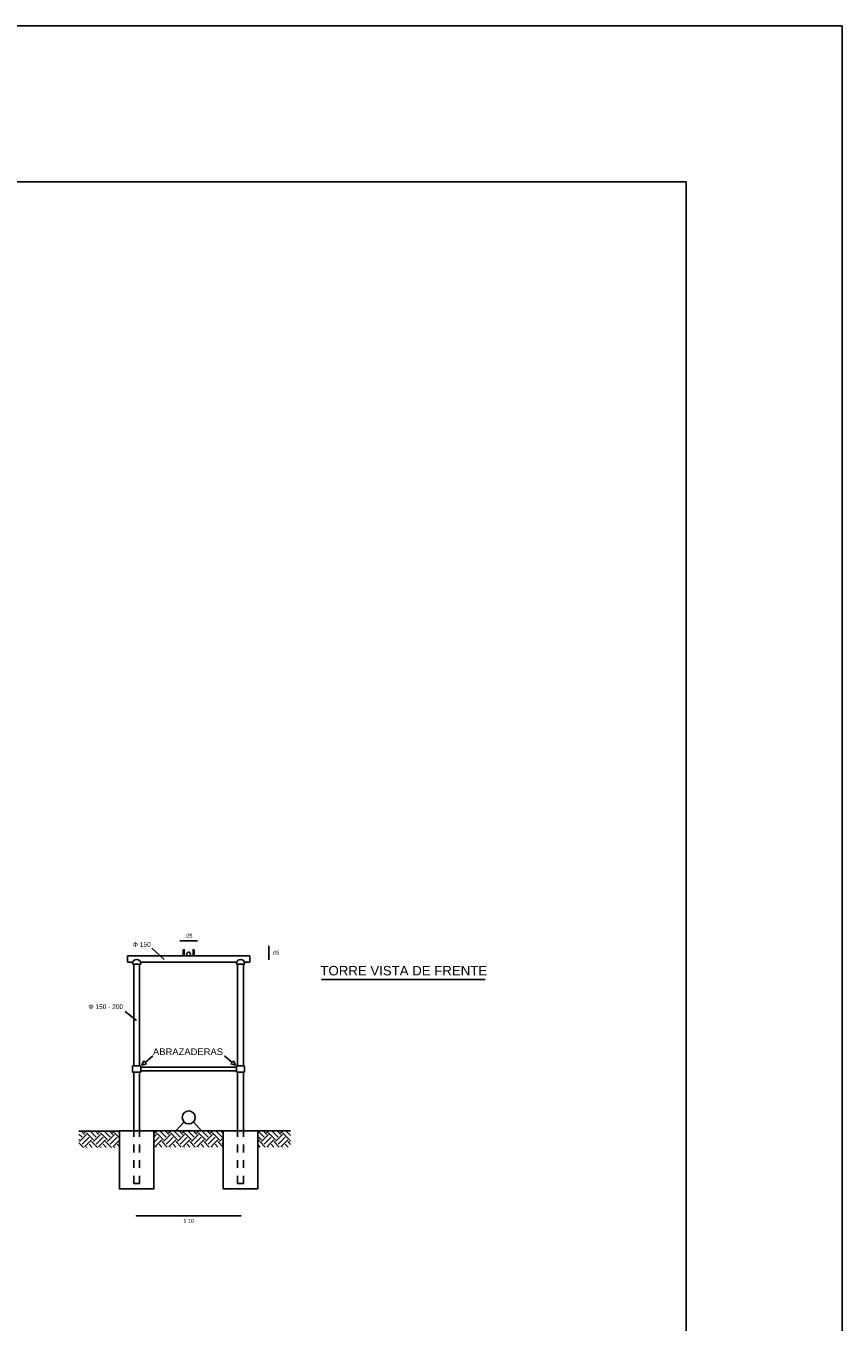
# Model space of a CAD drawing. Header units: metres. Extents: x 2644 to 4131, y 3282 to 4383.
# Tile 38 of 53: x 3053 to 3064, y 4366 to 4383. Entities that reach past the tile are written whole.
import ezdxf

# ---------------------------------------------------------------- set-up
doc = ezdxf.new("R2010")
doc.units = ezdxf.units.M
doc.linetypes.add('ACAD_ISO03W100', pattern=[30, 12, -18])
doc.layers.add('Dibujo', color=7, linetype='Continuous')
doc.styles.get("Standard").update_dxf_attribs({"font": 'arial.ttf'})
doc.dimstyles.new('gestion', dxfattribs={"dimscale": 0, "dimtxt": 0.025, "dimasz": 0.025, "dimexe": 0.02, "dimexo": 0.07, "dimgap": 0.01, "dimtad": 2, "dimtih": 1, "dimtoh": 1, "dimzin": 0, "dimdsep": 46, "dimtxsty": 'Standard', "dimblk": 'DOT', "dimcen": 0, "dimse1": 1, "dimse2": 1, "dimadec": 0, "dimazin": 0, "dimtm": 1e-09, "dimtfac": 1, "dimtix": 1, "dimtmove": 1, "dimatfit": 0, "dimldrblk": 'DOTSMALL', "dimfxl": 1, "dimtolj": 1, "dimtzin": 0, "dimarcsym": 2})
pattern_1 = [(225, (-2104.19058, -1351.49516), (-3e-17, -0.1796051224), [0.127, -0.127]), (225, (-2104.1569, -1351.52884), (-3e-17, -0.1796051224), [0.127, -0.127]), (225, (-2104.12323, -1351.56251), (-3e-17, -0.1796051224), [0.127, -0.127]), (315, (-2104.12323, -1351.58496), (0.1796051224, -3e-17), [0.127, -0.127]), (315, (-2104.1569, -1351.61864), (0.1796051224, -3e-17), [0.127, -0.127]), (315, (-2104.19058, -1351.65232), (0.1796051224, -3e-17), [0.127, -0.127])]

# ---------------------------------------------------------------- blocks, each defined once
blk = doc.blocks.new('_Dot')
at = {"color": 0, "linetype": 'ByBlock', "lineweight": -2}
blk.add_line((-0.5, 0), (-1, 0), dxfattribs=at)
at = {"color": 0, "linetype": 'ByBlock', "const_width": 0.5}
blk.add_lwpolyline([(-0.25, 0, 1), (0.25, 0, 1)], format="xyb", close=True, dxfattribs=at)
blk = doc.blocks.new('*D666')
at = {"color": 0, "lineweight": -2, "transparency": 16777216}
blk.add_line((3054.918, 4367.707), (3056.2, 4367.707), dxfattribs=at)
at = {"layer": 'Defpoints', "color": 0, "transparency": 16777216}
for p in [(3054.893, 4368.121), (3056.225, 4368.121), (3056.225, 4367.707)]:
    blk.add_point(p, dxfattribs=at)
at = {"color": 0, "lineweight": -2, "transparency": 16777216, "xscale": 0.025, "yscale": 0.025, "zscale": 0.025, "rotation": 180}
blk.add_blockref('_Dot', (3054.893, 4367.707), dxfattribs=at)
at = {"color": 0, "lineweight": -2, "transparency": 16777216, "xscale": 0.025, "yscale": 0.025, "zscale": 0.025}
blk.add_blockref('_Dot', (3056.225, 4367.707), dxfattribs=at)
at = {"color": 0, "transparency": 16777216, "insert": (3055.559, 4367.642), "char_height": 0.05, "attachment_point": 5}
blk.add_mtext('\\A1;1.10', dxfattribs=at)
blk = doc.blocks.new('_DotSmall')
at = {"color": 0, "linetype": 'ByBlock', "const_width": 0.5}
blk.add_lwpolyline([(-0.0625, 0, 1), (0.0625, 0, 1)], format="xyb", close=True, dxfattribs=at)
blk = doc.blocks.new('*D667')
at = {"color": 0, "lineweight": -2, "transparency": 16777216}
for p, q in [((3055.47, 4371.233), (3055.445, 4371.233)), ((3055.495, 4371.233), (3055.623, 4371.233)), ((3055.648, 4371.233), (3055.673, 4371.233))]:
    blk.add_line(p, q, dxfattribs=at)
at = {"layer": 'Defpoints', "color": 0, "transparency": 16777216}
for p in [(3055.623, 4371.233), (3055.495, 4371.119), (3055.623, 4371.119)]:
    blk.add_point(p, dxfattribs=at)
at = {"color": 0, "lineweight": -2, "transparency": 16777216, "xscale": 0.025, "yscale": 0.025, "zscale": 0.025}
blk.add_blockref('_Dot', (3055.495, 4371.233), dxfattribs=at)
at = {"color": 0, "lineweight": -2, "transparency": 16777216, "xscale": 0.025, "yscale": 0.025, "zscale": 0.025, "rotation": 180}
blk.add_blockref('_Dot', (3055.623, 4371.233), dxfattribs=at)
at = {"color": 0, "transparency": 16777216, "insert": (3055.559, 4371.298), "char_height": 0.05, "attachment_point": 5}
blk.add_mtext('\\A1;.05', dxfattribs=at)
blk = doc.blocks.new('*D668')
at = {"color": 0, "lineweight": -2, "transparency": 16777216}
for p, q in [((3056.589, 4371.144), (3056.589, 4371.169)), ((3056.589, 4371.119), (3056.589, 4371.04)), ((3056.589, 4371.015), (3056.589, 4370.99))]:
    blk.add_line(p, q, dxfattribs=at)
at = {"layer": 'Defpoints', "color": 0, "transparency": 16777216}
for p in [(3055.629, 4371.119), (3055.629, 4371.04), (3056.589, 4371.04)]:
    blk.add_point(p, dxfattribs=at)
at = {"color": 0, "lineweight": -2, "transparency": 16777216, "xscale": 0.025, "yscale": 0.025, "zscale": 0.025}
for p, rotation in [((3056.589, 4371.119), 270), ((3056.589, 4371.04), 90)]:
    blk.add_blockref('_Dot', p, dxfattribs=dict(at, rotation=rotation))
at = {"color": 0, "transparency": 16777216, "insert": (3056.673, 4371.08), "char_height": 0.05, "attachment_point": 5}
blk.add_mtext('\\A1;.05', dxfattribs=at)

msp = doc.modelspace()

# ---------------------------------------------------------------- hatches: boundary and pattern name
at = {"transparency": 33554687}
h = msp.add_hatch(dxfattribs=at)
h.set_pattern_fill('EARTH', color=256, scale=0.02, angle=225)
h.set_pattern_definition(pattern_1)
h.paths.add_polyline_path([(3054.672, 4368.791), (3054.152, 4368.791), (3054.152, 4368.584), (3054.672, 4368.584)])
h = msp.add_hatch(dxfattribs=at)
h.set_pattern_fill('EARTH', color=256, scale=0.02, angle=225)
h.set_pattern_definition(pattern_1)
h.paths.add_polyline_path([(3056.004, 4368.795), (3055.114, 4368.795), (3055.114, 4368.588), (3056.004, 4368.588)])
h.paths.add_polyline_path([(3056.866, 4368.795), (3056.446, 4368.795), (3056.446, 4368.588), (3056.866, 4368.588)])

# ---------------------------------------------------------------- linework, layer by layer
for p, q in [((3055.088, 4371.139), (3055.246, 4370.995)), ((3054.841, 4370.936), (3054.841, 4370.943)), ((3054.841, 4370.936), (3054.946, 4370.936)), ((3054.946, 4370.936), (3054.946, 4370.943)), ((3056.172, 4370.936), (3056.172, 4370.943)), ((3056.277, 4370.936), (3056.172, 4370.936)), ((3056.277, 4370.936), (3056.277, 4370.943)), ((3057.263, 4370.738), (3059.362, 4370.738)), ((3054.745, 4370.328), (3054.889, 4370.212)), ((3054.957, 4369.639), (3054.983, 4369.696)), ((3055.018, 4369.654), (3054.983, 4369.696)), ((3055.001, 4369.675), (3055.101, 4369.757)), ((3056.117, 4369.675), (3056.017, 4369.757)), ((3056.1, 4369.654), (3056.135, 4369.696)), ((3056.161, 4369.639), (3056.135, 4369.696)), ((3054.946, 4369.629), (3054.841, 4369.629)), ((3054.841, 4369.629), (3054.841, 4369.551)), ((3054.946, 4369.551), (3054.841, 4369.551)), ((3054.946, 4369.629), (3054.946, 4369.551)), ((3054.946, 4369.613), (3056.172, 4369.613)), ((3054.946, 4369.567), (3056.172, 4369.567)), ((3054.957, 4369.639), (3055.018, 4369.654)), ((3056.161, 4369.639), (3056.1, 4369.654)), ((3056.277, 4369.629), (3056.172, 4369.629)), ((3056.172, 4369.629), (3056.172, 4369.551)), ((3056.172, 4369.551), (3056.277, 4369.551)), ((3056.277, 4369.629), (3056.277, 4369.551)), ((3055.5, 4368.911), (3055.394, 4368.795)), ((3055.62, 4368.911), (3055.726, 4368.795)), ((3054.152, 4368.791), (3054.672, 4368.791)), ((3055.114, 4368.795), (3056.004, 4368.795)), ((3056.446, 4368.795), (3056.866, 4368.795))]:
    msp.add_line(p, q)
at = {"linetype": 'ACAD_ISO03W100', "ltscale": 0.0001}
for p, q in [((3054.855, 4368.121), (3054.855, 4368.795)), ((3054.931, 4368.121), (3054.931, 4368.795)), ((3056.187, 4368.121), (3056.187, 4368.795)), ((3056.263, 4368.121), (3056.263, 4368.795)), ((3056.187, 4368.121), (3056.263, 4368.121))]:
    msp.add_line(p, q, dxfattribs=at)
for points in [[(3054.844, 4370.96), (3054.776, 4370.96), (3054.776, 4371.04), (3056.342, 4371.04), (3056.342, 4370.96), (3056.274, 4370.96)], [(3054.855, 4369.629), (3054.855, 4370.936)], [(3054.931, 4370.936), (3054.931, 4369.629)], [(3056.175, 4370.96), (3054.943, 4370.96)], [(3056.187, 4370.936), (3056.187, 4369.629)], [(3056.263, 4369.629), (3056.263, 4370.936)], [(3054.855, 4368.795), (3054.855, 4369.551)], [(3054.931, 4369.551), (3054.931, 4368.795)], [(3056.187, 4369.551), (3056.187, 4368.795)], [(3056.263, 4368.795), (3056.263, 4369.551)]]:
    msp.add_lwpolyline(points)
for points in [[(3055.489, 4371.119), (3055.502, 4371.119), (3055.502, 4371.04), (3055.489, 4371.04)], [(3055.629, 4371.119), (3055.616, 4371.119), (3055.616, 4371.04), (3055.629, 4371.04)], [(3054.672, 4368.795), (3055.114, 4368.795), (3055.114, 4368.053), (3054.672, 4368.053)], [(3056.004, 4368.795), (3056.446, 4368.795), (3056.446, 4368.053), (3056.004, 4368.053)]]:
    msp.add_lwpolyline(points, close=True)
msp.add_lwpolyline([(3054.931, 4368.121), (3054.855, 4368.121)], dxfattribs=at)
for centre, radius in [((3055.559, 4371.064), 0.0238), ((3055.56, 4368.969), 0.0834)]:
    msp.add_circle(centre, radius)
for centre in [(3054.893, 4370.943), (3056.225, 4370.943)]:
    msp.add_arc(centre, 0.0523, 0, 180)
at = {"layer": 'Dibujo', "color": 0, "linetype": 'ByBlock'}
for p, q in [((3042.939, 4382.965), (3063.939, 4382.965)), ((3063.939, 4382.965), (3063.939, 4353.265)), ((3061.939, 4380.965), (3044.939, 4380.965)), ((3061.939, 4380.965), (3061.939, 4355.265))]:
    msp.add_line(p, q, dxfattribs=at)

# ---------------------------------------------------------------- texts
for s, height, p in [('Φ 150', 0.06, (3054.843, 4371.156)), ('TORRE VISTA DE FRENTE', 0.12137, (3057.249, 4370.79)), ('Φ 150 - 200', 0.06, (3054.274, 4370.359)), ('ABRAZADERAS', 0.08631, (3055.102, 4369.768))]:
    msp.add_text(s, height=height).set_placement(p)

# ---------------------------------------------------------------- dimensions: what is measured, and where the dimension line sits
for base, p1, p2, text, picture, middle in [((3055.623, 4371.233), (3055.495, 4371.119), (3055.623, 4371.119), '.05', '*D667', (3055.559, 4371.298)), ((3056.225, 4367.707), (3054.893, 4368.121), (3056.225, 4368.121), '1.10', '*D666', (3055.559, 4367.642))]:
    dim = msp.add_linear_dim(base=base, p1=p1, p2=p2, text=text, dimstyle='gestion', override={"dimscale": 1, "dimtxt": 0.05, "dimgap": 0.04})
    dim.commit()
    dim.dimension.update_dxf_attribs({"geometry": picture, "text_midpoint": middle})
dim = msp.add_linear_dim(base=(3056.589, 4371.04), p1=(3055.629, 4371.119), p2=(3055.629, 4371.04), angle=90, text='.05', dimstyle='gestion', override={"dimscale": 1, "dimtxt": 0.05, "dimgap": 0.04})
dim.commit()
dim.dimension.update_dxf_attribs({"geometry": '*D668', "text_midpoint": (3056.673, 4371.08)})

doc.saveas('drawing.dxf')
